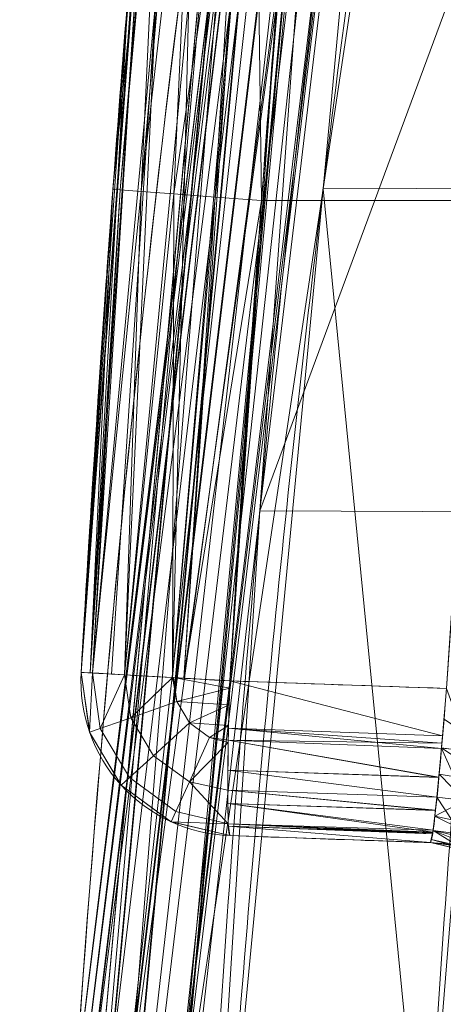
# Model space of a CAD drawing. Header units: millimetres. Extents: x -72 to 72, y -145 to 145.
# Tile 237 of 256: x -57.524 to -56.701, y 2.663 to 4.575. Entities that reach past the tile are written whole.
import ezdxf

# ---------------------------------------------------------------- set-up
doc = ezdxf.new("R2010")
doc.units = ezdxf.units.MM
doc.layers.add('1', color=7, linetype='CONTINUOUS')

msp = doc.modelspace()

# ---------------------------------------------------------------- linework, layer by layer
at = {"layer": '1', "color": 163, "linetype": 'Continuous', "lineweight": 13}
for p, q in [((-57.4048, 3.3077, -31.8422), (-57.4048, 3.3077, -23.4992)), ((-57.1157, 2.9907, -23.4992), (-57.1157, 2.9907, -31.8422)), ((-56.7264, 2.9771, -31.8558), (-56.7264, 2.9771, -23.4855))]:
    msp.add_line(p, q, dxfattribs=at)
at = {"layer": '1', "color": 163, "linetype": 'Continuous', "lineweight": 13, "extrusion": (0, 0, -1)}
for centre, radius in [((0, 0, 144.0046), 61.0181), ((0, 0, 147), 60.9142), ((0, 0, 145), 60), ((0, 0, 146), 59.5)]:
    msp.add_circle(centre, radius, dxfattribs=at)
at = {"layer": '1', "color": 163, "linetype": 'Continuous', "lineweight": 13}
for centre, radius in [((0, 0, -145), 60.4434), ((0, 0, -146.7071), 60.2071), ((0, 0, -146), 60)]:
    msp.add_circle(centre, radius, dxfattribs=at)
at = {"layer": '1', "color": 163, "linetype": 'Continuous', "lineweight": 13, "extrusion": (0, 0, -1)}
for centre in [(57.1053, 3.2905, 31.8422), (57.1053, 3.2905, 23.4992)]:
    msp.add_arc(centre, 0.3, 272, 3.2978, dxfattribs=at)
at = {"layer": '1', "color": 163, "linetype": 'Continuous', "lineweight": 13, "extrusion": (0.057526, 0.998344, -1.0216e-05)}
msp.add_arc((57.2, -31.8422, 0.0003), 0.3, 272.0033, 0, dxfattribs=at)
at = {"layer": '1', "color": 163, "linetype": 'Continuous', "lineweight": 13, "extrusion": (-0.057526, -0.998344, -1.02574e-05)}
msp.add_arc((-57.2, -23.4992, 0.0002), 0.3, 92.0033, 180, dxfattribs=at)
at = {"layer": '1', "color": 163, "linetype": 'Continuous', "lineweight": 13, "extrusion": (-0.99878, 0.034878, 0.034948)}
msp.add_arc((-1.2955, -33.8212, 56.0376), 0.3, 269.9552, 360, dxfattribs=at)
at = {"layer": '1', "color": 163, "linetype": 'Continuous', "lineweight": 13, "extrusion": (-0.99878, 0.034878, -0.034948)}
msp.add_arc((-1.2955, -21.4863, 57.9716), 0.3, 0, 90.0448, dxfattribs=at)
at = {"layer": '1', "color": 163, "linetype": 'Continuous', "lineweight": 13}
for centre in [(-56.7369, 2.6773, -31.8558), (-56.7369, 2.6773, -23.4855)]:
    msp.add_arc(centre, 0.3, 357.2984, 88, dxfattribs=at)
for points in [[(-57.4162, 2.4971, 2.8256), (-57.3371, 3.6765, 4.9231), (-57.191, 5.0402, 7.3488), (-56.9143, 6.5883, 10.1025)], [(-57.1021, 5.4348, 7.1871), (-57.3254, 3.9156, 4.4852), (-57.4325, 2.5494, 2.0553), (-57.476, 1.3361, -0.1025)], [(-56.6949, 3.2764, -32.1567), (-56.8352, 3.2813, -32.1518), (-56.9755, 3.2862, -32.1469), (-57.1157, 3.2911, -32.142)], [(-57.1157, 3.2911, -23.1993), (-56.9755, 3.2862, -23.1944), (-56.8352, 3.2813, -23.1895), (-56.6949, 3.2764, -23.1846)], [(-56.7264, 2.9771, -31.8558), (-56.7207, 2.9769, -32.0196), (-56.7081, 3.1133, -32.1566), (-56.6949, 3.2764, -32.1567)], [(-56.6949, 3.2764, -23.1846), (-56.7081, 3.1131, -23.1847), (-56.7207, 2.9769, -23.3219), (-56.7264, 2.9771, -23.4855)]]:
    msp.add_open_spline(points, degree=3, dxfattribs=at)
for points, knots in [([(-56.6295, 6.2741, 10.2494), (-56.6295, 6.2741, 10.2494), (-56.6295, 6.2741, 10.2493), (-56.7402, 5.6545, 9.1384), (-56.835, 5.0342, 8.0262), (-56.9929, 3.7928, 5.8003), (-57.056, 3.1715, 4.6864), (-57.1119, 2.4385, 3.372), (-57.1199, 2.3269, 3.172), (-57.1274, 2.2153, 2.9719)], [0, 0, 0, 0, 0.000007, 0.000007, 0.458826, 0.458826, 0.91765, 0.91765, 1, 1, 1, 1]), ([(-56.7366, 2.229, 3.0243), (-56.731, 2.3318, 3.2085), (-56.7251, 2.4346, 3.3928), (-56.6799, 3.1592, 4.6913), (-56.6252, 3.7808, 5.8052), (-56.4839, 5.0231, 8.0314), (-56.3972, 5.6438, 9.1439), (-56.2944, 6.2639, 10.2551), (-56.2944, 6.2639, 10.2551), (-56.2944, 6.2639, 10.2551)], [0, 0, 0, 0, 0.076342, 0.076342, 0.538171, 0.538171, 0.999993, 0.999993, 1, 1, 1, 1]), ([(-57.4048, 3.3077, -23.4992), (-57.4028, 3.3421, -23.4992), (-57.4008, 3.3764, -23.4992), (-57.3809, 3.7119, -23.4991), (-57.3606, 4.013, -23.4991), (-57.3153, 4.6148, -23.4991), (-57.2903, 4.9155, -23.4991), (-57.2408, 5.4585, -23.4991), (-57.2172, 5.701, -23.4991), (-57.192, 5.9433, -23.4991)], [0, 0, 0, 0, 0.038997, 0.038997, 0.381337, 0.381337, 0.723634, 0.723634, 1, 1, 1, 1]), ([(-56.9041, 5.9134, -23.1993), (-56.9291, 5.6723, -23.1993), (-56.9527, 5.431, -23.1993), (-57.0019, 4.8907, -23.1993), (-57.0267, 4.5915, -23.1993), (-57.0718, 3.9928, -23.1993), (-57.0919, 3.6932, -23.1993), (-57.1118, 3.3594, -23.1993), (-57.1138, 3.3252, -23.1993), (-57.1157, 3.2911, -23.1993)], [0, 0, 0, 0, 0.276366, 0.276366, 0.618663, 0.618663, 0.961003, 0.961003, 1, 1, 1, 1]), ([(-57.1867, 1.5873, -0.2484), (-57.1645, 2.2059, 0.8607), (-57.1268, 2.8244, 1.9696), (-57.0201, 4.0606, 4.1861), (-56.9512, 4.6785, 5.2939), (-56.8502, 5.415, 6.6144), (-56.8333, 5.5342, 6.8281), (-56.8158, 5.6534, 7.0417)], [0, 0, 0, 0, 0.45598, 0.45598, 0.911961, 0.911961, 1, 1, 1, 1]), ([(-56.3116, 5.6358, 6.9736), (-56.3293, 5.527, 6.7787), (-56.3465, 5.4182, 6.5838), (-56.4581, 4.6922, 5.2831), (-56.537, 4.0744, 4.1761), (-56.6632, 2.8381, 1.961), (-56.7105, 2.2196, 0.8527), (-56.742, 1.6009, -0.2559), (-56.742, 1.6009, -0.2559), (-56.742, 1.6009, -0.2559)], [0, 0, 0, 0, 0.081004, 0.081004, 0.540502, 0.540502, 0.999993, 0.999993, 1, 1, 1, 1]), ([(-57.266, 5.1821, -31.8422), (-57.2701, 5.1366, -31.8422), (-57.2742, 5.0911, -31.8422), (-57.3023, 4.7721, -31.8422), (-57.3244, 4.4983, -31.8422), (-57.3648, 3.9506, -31.8422), (-57.383, 3.6765, -31.8422), (-57.4011, 3.3708, -31.8422), (-57.403, 3.3393, -31.8422), (-57.4048, 3.3077, -31.8422)], [0, 0, 0, 0, 0.072916, 0.072916, 0.511214, 0.511214, 0.949557, 0.949557, 1, 1, 1, 1]), ([(-57.1157, 3.2911, -32.142), (-57.1139, 3.3225, -32.142), (-57.1121, 3.3539, -32.142), (-57.0941, 3.658, -32.142), (-57.076, 3.9307, -32.142), (-57.0358, 4.4757, -32.142), (-57.0138, 4.748, -32.142), (-56.9858, 5.0655, -32.142), (-56.9818, 5.1108, -32.142), (-56.9777, 5.156, -32.142)], [0, 0, 0, 0, 0.050443, 0.050443, 0.488786, 0.488786, 0.927084, 0.927084, 1, 1, 1, 1]), ([(-56.7264, 2.9771, -23.4855), (-56.7713, 2.9786, -23.4871), (-56.8162, 2.9802, -23.4887), (-56.946, 2.9847, -23.4932), (-57.0309, 2.9877, -23.4962), (-57.1157, 2.9907, -23.4992)], [0, 0, 0, 0, 0.346102, 0.346102, 1, 1, 1, 1]), ([(-57.1157, 2.9907, -31.8422), (-57.0174, 2.9872, -31.8456), (-56.9191, 2.9838, -31.8491), (-56.7893, 2.9793, -31.8536), (-56.7579, 2.9782, -31.8547), (-56.7264, 2.9771, -31.8558)], [0, 0, 0, 0, 0.757647, 0.757647, 1, 1, 1, 1])]:
    msp.add_open_spline(points, degree=3, knots=knots, dxfattribs=at)
for points in [[(-70.2134, 46.8571, -147), (-64.8, 0, -147), (-60.9142, 0, -147), (-55.6479, 24.776, -147)], [(-62.3, 0, -163), (-60.3667, 44.6527, -163), (-56.8902, 41.5225, -163)], [(-56.8902, 41.5225, -163), (-52.4412, 40.0769, -163), (-55.841, -40.9879, -163), (-62.3, 0, -163)], [(-55.5385, 9.7929, -124.3698), (-63.0255, 11.3657, -124.52), (-62.4047, 1.5354, -124.475)], [(-55.5385, -9.7929, -124.3698), (-55.5385, 9.7929, -124.3698), (-62.4047, 1.5354, -124.475)], [(-56.911, 6.5374, 10.1306), (-56.9143, 6.5883, 10.1026), (-57.4162, 2.4971, 2.8256)], [(-57.2386, 3.9448, 5.4006), (-56.9143, 6.5883, 10.1025), (-57.1021, 5.4348, 7.1871)], [(-57.4162, 2.4971, 2.8256), (-57.4085, 2.449, 2.8522), (-56.911, 6.5374, 10.1306)], [(-56.9074, 6.4827, 10.1608), (-56.911, 6.5374, 10.1306), (-57.4085, 2.449, 2.8522)], [(-57.4085, 2.449, 2.8522), (-57.4002, 2.3977, 2.8804), (-56.9074, 6.4827, 10.1608)], [(-56.9074, 6.4827, 10.1608), (-57.4002, 2.3977, 2.8804), (-57.3996, 2.3941, 2.8824)], [(-56.9072, 6.4783, 10.1632), (-56.9074, 6.4827, 10.1608), (-57.3996, 2.3941, 2.8824)], [(-56.8794, 6.4304, 10.1872), (-56.9072, 6.4783, 10.1632), (-57.3996, 2.3941, 2.8824)], [(-57.3996, 2.3941, 2.8824), (-57.3701, 2.3507, 2.9056), (-56.8794, 6.4304, 10.1872)], [(-56.8794, 6.4304, 10.1872), (-57.3701, 2.3507, 2.9056), (-57.3386, 2.3041, 2.9303)], [(-56.8493, 6.3784, 10.2132), (-56.8794, 6.4304, 10.1872), (-57.3386, 2.3041, 2.9303)], [(-58.0316, -18.8556, -144.0046), (-60.6838, 6.3781, -144.0046), (-60.1123, 6.3181, -145), (-57.4851, -18.678, -145)], [(-56.8481, 6.3775, 10.2136), (-56.8493, 6.3784, 10.2132), (-57.3386, 2.3041, 2.9303)], [(-57.3386, 2.3041, 2.9303), (-57.3374, 2.3034, 2.9307), (-56.8481, 6.3775, 10.2136)], [(-56.7956, 6.3389, 10.2298), (-56.8481, 6.3775, 10.2136), (-57.3374, 2.3034, 2.9307)], [(-57.3374, 2.3034, 2.9307), (-57.2867, 2.27, 2.9474), (-56.7956, 6.3389, 10.2298)], [(-56.7956, 6.3389, 10.2298), (-57.2867, 2.27, 2.9474), (-57.2429, 2.2413, 2.9618)], [(-56.751, 6.3061, 10.2437), (-56.7956, 6.3389, 10.2298), (-57.2429, 2.2413, 2.9618)], [(-56.7432, 6.304, 10.244), (-56.751, 6.3061, 10.2437), (-57.2429, 2.2413, 2.9618)], [(-57.2429, 2.2413, 2.9618), (-57.2361, 2.2397, 2.9624), (-56.7432, 6.304, 10.244)], [(-56.9348, 4.2464, 6.6136), (-56.7432, 6.304, 10.244), (-57.2361, 2.2397, 2.9624)], [(-56.9348, 4.2464, 6.6136), (-56.6295, 6.2741, 10.2494), (-56.7432, 6.304, 10.244)], [(-56.5717, 4.248, 6.6423), (-56.2944, 6.2639, 10.2551), (-56.6295, 6.2741, 10.2494), (-56.9348, 4.2464, 6.6136)], [(-56.9132, 5.6385, 7.058), (-56.8158, 5.6534, 7.0417), (-57.0576, 3.6215, 3.3988)], [(-57.0576, 3.6215, 3.3988), (-56.8158, 5.6534, 7.0417), (-56.3116, 5.6358, 6.9736)], [(-57.3875, 1.5128, -0.2028), (-57.0058, 5.5924, 7.0913), (-56.9183, 5.6377, 7.0588)], [(-57.2961, 1.5666, -0.2346), (-57.3875, 1.5128, -0.2028), (-56.9183, 5.6377, 7.0588)], [(-57.2901, 1.5677, -0.2354), (-57.2961, 1.5666, -0.2346), (-56.9183, 5.6377, 7.0588)], [(-56.9183, 5.6377, 7.0588), (-56.9132, 5.6385, 7.058), (-57.2901, 1.5677, -0.2354)], [(-57.0576, 3.6215, 3.3988), (-57.2901, 1.5677, -0.2354), (-56.9132, 5.6385, 7.058)], [(-56.3116, 5.6358, 6.9736), (-56.583, 3.6197, 3.3614), (-57.0576, 3.6215, 3.3988)], [(-57.3887, 1.5121, -0.2024), (-57.0708, 5.5213, 7.1363), (-57.0069, 5.5918, 7.0917)], [(-57.3875, 1.5128, -0.2028), (-57.3887, 1.5121, -0.2024), (-57.0069, 5.5918, 7.0917)], [(-57.0069, 5.5918, 7.0917), (-57.0058, 5.5924, 7.0913), (-57.3875, 1.5128, -0.2028)], [(-57.4524, 1.4286, -0.1546), (-57.0716, 5.5191, 7.1376), (-57.0708, 5.5213, 7.1363)], [(-57.4516, 1.4315, -0.1562), (-57.4524, 1.4286, -0.1546), (-57.0708, 5.5213, 7.1363)], [(-57.1021, 5.4348, 7.1871), (-57.0716, 5.5191, 7.1376), (-57.4524, 1.4286, -0.1546)], [(-57.0708, 5.5213, 7.1363), (-57.3887, 1.5121, -0.2024), (-57.4516, 1.4315, -0.1562)], [(-57.4524, 1.4286, -0.1546), (-57.476, 1.3361, -0.1025), (-57.1021, 5.4348, 7.1871)], [(-57.1021, 5.4348, 7.1871), (-57.2379, 3.9463, 4.5398), (-57.2386, 3.9448, 5.4006)], [(-57.4048, 3.3077, -23.4992), (-57.2514, 5.3409, -27.1579), (-57.2632, 5.2133, -27.3699)], [(-57.2514, 5.3409, -27.1579), (-57.4048, 3.3077, -23.4992), (-57.3136, 4.6267, -23.4991)], [(-57.4048, 3.3077, -23.4992), (-57.2632, 5.2133, -27.3699), (-57.266, 5.1821, -27.5656)], [(-57.3431, 4.2455, -31.8422), (-57.4048, 3.3077, -23.4992), (-57.266, 5.1821, -27.5656)], [(-57.3431, 4.2455, -31.8422), (-57.266, 5.1821, -31.8422), (-57.2486, 5.1805, -31.9322)], [(-57.266, 5.1821, -27.5656), (-57.266, 5.1821, -31.8422), (-57.3431, 4.2455, -31.8422)], [(-57.2486, 5.1805, -31.9322), (-57.3291, 4.2445, -31.9329), (-57.3431, 4.2455, -31.8422)], [(-57.3291, 4.2445, -31.9329), (-57.2486, 5.1805, -31.9322), (-57.2443, 5.1801, -31.9546)], [(-57.2884, 4.2414, -32.0151), (-57.3291, 4.2445, -31.9329), (-57.2443, 5.1801, -31.9546)], [(-57.2443, 5.1801, -31.9546), (-57.207, 5.1768, -32.0122), (-57.2884, 4.2414, -32.0151)], [(-57.2884, 4.2414, -32.0151), (-57.207, 5.1768, -32.0122), (-57.1822, 5.1745, -32.0506)], [(-57.1822, 5.1745, -32.0506), (-57.2248, 4.2367, -32.0811), (-57.2884, 4.2414, -32.0151)], [(-57.2248, 4.2367, -32.0811), (-57.1822, 5.1745, -32.0506), (-57.0888, 5.1661, -32.1162)], [(-57.0888, 5.1661, -32.1162), (-57.1443, 4.2308, -32.1248), (-57.2248, 4.2367, -32.0811)], [(-57.0888, 5.1661, -32.1162), (-57.0667, 5.1641, -32.1214), (-57.1443, 4.2308, -32.1248)], [(-57.0543, 4.2241, -32.142), (-57.1443, 4.2308, -32.1248), (-57.0667, 5.1641, -32.1214)], [(-57.0667, 5.1641, -32.1214), (-56.9777, 5.156, -32.142), (-57.0543, 4.2241, -32.142)], [(-57.0543, 4.2241, -32.142), (-56.9777, 5.156, -32.142), (-56.5536, 5.1708, -32.1568), (-56.6322, 4.2242, -32.1567)], [(-57.3136, 4.6267, -23.4991), (-57.4048, 3.3077, -23.4992), (-57.3873, 3.3067, -23.4091)], [(-57.3873, 3.3067, -23.4091), (-57.2996, 4.6256, -23.4084), (-57.3136, 4.6267, -23.4991)], [(-57.2996, 4.6256, -23.4084), (-57.3873, 3.3067, -23.4091), (-57.383, 3.3065, -23.3868)], [(-57.2589, 4.6223, -23.3262), (-57.2996, 4.6256, -23.4084), (-57.383, 3.3065, -23.3868)], [(-57.383, 3.3065, -23.3868), (-57.3456, 3.3043, -23.3291), (-57.2589, 4.6223, -23.3262)], [(-57.2589, 4.6223, -23.3262), (-57.3456, 3.3043, -23.3291), (-57.3207, 3.3029, -23.2908)], [(-57.3207, 3.3029, -23.2908), (-57.1953, 4.6172, -23.2602), (-57.2589, 4.6223, -23.3262)], [(-57.1953, 4.6172, -23.2602), (-57.3207, 3.3029, -23.2908), (-57.2271, 3.2975, -23.2251)], [(-57.2271, 3.2975, -23.2251), (-57.1149, 4.6107, -23.2165), (-57.1953, 4.6172, -23.2602)], [(-57.2271, 3.2975, -23.2251), (-57.205, 3.2962, -23.22), (-57.1149, 4.6107, -23.2165)], [(-57.025, 4.6034, -23.1993), (-57.1149, 4.6107, -23.2165), (-57.205, 3.2962, -23.22)], [(-57.205, 3.2962, -23.22), (-57.1157, 3.2911, -23.1993), (-57.025, 4.6034, -23.1993)], [(-57.025, 4.6034, -23.1993), (-57.1157, 3.2911, -23.1993), (-56.6949, 3.2764, -23.1846), (-56.6028, 4.6011, -23.1846)], [(-57.3873, 3.3067, -31.9322), (-57.4048, 3.3077, -31.8422), (-57.3431, 4.2455, -31.8422)], [(-57.3431, 4.2455, -31.8422), (-57.4048, 3.3077, -31.8422), (-57.4048, 3.3077, -23.4992)], [(-57.3431, 4.2455, -31.8422), (-57.3291, 4.2445, -31.9329), (-57.3873, 3.3067, -31.9322)], [(-57.2361, 2.2397, 2.9624), (-57.1274, 2.2153, 2.9719), (-56.9348, 4.2464, 6.6136)], [(-56.9348, 4.2464, 6.6136), (-57.1274, 2.2153, 2.9719), (-56.7366, 2.229, 3.0243)], [(-56.7366, 2.229, 3.0243), (-56.5717, 4.248, 6.6423), (-56.9348, 4.2464, 6.6136)], [(-56.5717, 4.248, 6.6423), (-56.7366, 2.229, 3.0243), (-56.6265, 2.2048, 3.0345)], [(-57.383, 3.3065, -31.9546), (-57.3873, 3.3067, -31.9322), (-57.3291, 4.2445, -31.9329)], [(-57.383, 3.3065, -31.9546), (-57.3291, 4.2445, -31.9329), (-57.2884, 4.2414, -32.0151)], [(-57.2884, 4.2414, -32.0151), (-57.3207, 3.3029, -32.0506), (-57.383, 3.3065, -31.9546)], [(-57.2884, 4.2414, -32.0151), (-57.2248, 4.2367, -32.0811), (-57.3207, 3.3029, -32.0506)], [(-57.2271, 3.2975, -32.1162), (-57.3207, 3.3029, -32.0506), (-57.2248, 4.2367, -32.0811)], [(-57.2248, 4.2367, -32.0811), (-57.1443, 4.2308, -32.1248), (-57.2271, 3.2975, -32.1162)], [(-57.1443, 4.2308, -32.1248), (-57.205, 3.2962, -32.1214), (-57.2271, 3.2975, -32.1162)], [(-57.205, 3.2962, -32.1214), (-57.1443, 4.2308, -32.1248), (-57.0543, 4.2241, -32.142)], [(-57.0543, 4.2241, -32.142), (-57.1157, 3.2911, -32.142), (-57.205, 3.2962, -32.1214)], [(-56.6322, 4.2242, -32.1567), (-56.6949, 3.2764, -32.1567), (-57.1157, 3.2911, -32.142), (-57.0543, 4.2241, -32.142)], [(-57.2379, 3.9463, 4.5398), (-57.476, 1.3361, -0.1025), (-57.4162, 2.4971, 2.8256)], [(-57.4162, 2.4971, 2.8256), (-57.2386, 3.9448, 5.4006), (-57.2379, 3.9463, 4.5398)], [(-57.0576, 3.6215, 3.3988), (-57.1867, 1.5873, -0.2484), (-57.2901, 1.5677, -0.2354)], [(-56.583, 3.6197, 3.3614), (-56.742, 1.6009, -0.2559), (-57.1867, 1.5873, -0.2484), (-57.0576, 3.6215, 3.3988)], [(-56.6375, 1.6201, -0.2697), (-56.742, 1.6009, -0.2559), (-56.583, 3.6197, 3.3614)], [(-57.3885, 3.1916, -31.8422), (-57.4048, 3.3077, -31.8422), (-57.383, 3.3065, -31.9546)], [(-57.4048, 3.3077, -23.4992), (-57.4048, 3.3077, -31.8422), (-57.388, 3.1902, -31.8422), (-57.388, 3.1902, -23.4992)], [(-57.383, 3.3065, -23.3868), (-57.4048, 3.3077, -23.4992), (-57.3885, 3.1916, -23.4992)], [(-57.383, 3.3065, -31.9546), (-57.3676, 3.1989, -31.9552), (-57.3885, 3.1916, -31.8422)], [(-57.3885, 3.1916, -23.4992), (-57.3676, 3.1989, -23.3861), (-57.383, 3.3065, -23.3868)], [(-57.383, 3.3065, -31.9546), (-57.3826, 3.3065, -31.9551), (-57.3676, 3.1989, -31.9552)], [(-57.3676, 3.1989, -23.3861), (-57.3826, 3.3065, -23.3862), (-57.383, 3.3065, -23.3868)], [(-57.3676, 3.1989, -31.9552), (-57.3826, 3.3065, -31.9551), (-57.3207, 3.3029, -32.0506)], [(-57.3207, 3.3029, -23.2908), (-57.3826, 3.3065, -23.3862), (-57.3676, 3.1989, -23.3861)], [(-57.3207, 3.3029, -32.0506), (-57.3081, 3.2196, -32.0516), (-57.3676, 3.1989, -31.9552)], [(-57.3676, 3.1989, -23.3861), (-57.3081, 3.2196, -23.2898), (-57.3207, 3.3029, -23.2908)], [(-57.3081, 3.2196, -32.0516), (-57.3207, 3.3029, -32.0506), (-57.2271, 3.2975, -32.1162)], [(-57.2271, 3.2975, -23.2251), (-57.3207, 3.3029, -23.2908), (-57.3081, 3.2196, -23.2898)], [(-57.2271, 3.2975, -32.1162), (-57.2187, 3.2509, -32.1171), (-57.3081, 3.2196, -32.0516)], [(-57.3081, 3.2196, -23.2898), (-57.2187, 3.2509, -23.2243), (-57.2271, 3.2975, -23.2251)], [(-57.2271, 3.2975, -32.1162), (-57.2251, 3.2974, -32.1167), (-57.2187, 3.2509, -32.1171)], [(-57.2187, 3.2509, -23.2243), (-57.2251, 3.2974, -23.2246), (-57.2271, 3.2975, -23.2251)], [(-57.2251, 3.2974, -32.1167), (-57.1157, 3.2911, -32.142), (-57.1161, 3.2772, -32.1392)], [(-57.1161, 3.2772, -32.1392), (-57.2187, 3.2509, -32.1171), (-57.2251, 3.2974, -32.1167)], [(-57.2251, 3.2974, -23.2246), (-57.2187, 3.2509, -23.2243), (-57.1161, 3.2772, -23.2021)], [(-57.1161, 3.2772, -23.2021), (-57.1157, 3.2911, -23.1993), (-57.2251, 3.2974, -23.2246)], [(-56.7026, 3.1843, -32.1392), (-57.1183, 3.1991, -32.1238), (-57.1157, 3.2911, -32.142)], [(-57.1157, 3.2911, -23.1993), (-57.1183, 3.1991, -23.2176), (-56.7026, 3.1847, -23.2039)], [(-57.1157, 3.2911, -32.142), (-56.6949, 3.2764, -32.1567), (-56.7026, 3.1843, -32.1392)], [(-56.7026, 3.1847, -23.2039), (-56.6949, 3.2764, -23.1846), (-57.1157, 3.2911, -23.1993)], [(-57.2187, 3.2509, -32.1171), (-57.1161, 3.2772, -32.1392), (-57.117, 3.2449, -32.1328)], [(-57.117, 3.2449, -23.2085), (-57.1161, 3.2772, -23.2021), (-57.2187, 3.2509, -23.2243)], [(-56.6949, 3.2764, -23.1846), (-56.7046, 3.1607, -23.2087), (-56.6511, 3.1554, -23.2029)], [(-57.2641, 3.1458, -32.0516), (-57.3081, 3.2196, -32.0516), (-57.2187, 3.2509, -32.1171), (-57.1941, 3.2096, -32.1171)], [(-57.1941, 3.2096, -23.2243), (-57.2187, 3.2509, -23.2243), (-57.3081, 3.2196, -23.2898), (-57.2641, 3.1458, -23.2898)], [(-57.117, 3.2449, -32.1328), (-57.1941, 3.2096, -32.1171), (-57.2187, 3.2509, -32.1171)], [(-57.2187, 3.2509, -23.2243), (-57.1941, 3.2096, -23.2243), (-57.117, 3.2449, -23.2085)], [(-57.1941, 3.2096, -32.1171), (-57.117, 3.2449, -32.1328), (-57.1182, 3.2043, -32.1248)], [(-57.1182, 3.2043, -23.2165), (-57.117, 3.2449, -23.2085), (-57.1941, 3.2096, -23.2243)], [(-57.3107, 3.1033, -31.9552), (-57.3676, 3.1989, -31.9552), (-57.3081, 3.2196, -32.0516), (-57.2641, 3.1458, -32.0516)], [(-57.2641, 3.1458, -23.2898), (-57.3081, 3.2196, -23.2898), (-57.3676, 3.1989, -23.3861), (-57.3107, 3.1033, -23.3861)], [(-56.5969, 3.146, -32.154), (-56.7046, 3.1608, -32.1327), (-56.6998, 3.2167, -32.1505)], [(-57.327, 3.0884, -31.8422), (-57.3885, 3.1916, -31.8422), (-57.3676, 3.1989, -31.9552), (-57.3107, 3.1033, -31.9552)], [(-57.3107, 3.1033, -23.3861), (-57.3676, 3.1989, -23.3861), (-57.3885, 3.1916, -23.4992), (-57.327, 3.0884, -23.4992)], [(-57.1945, 3.0951, -32.0516), (-57.2641, 3.1458, -32.0516), (-57.1941, 3.2096, -32.1171), (-57.1552, 3.1812, -32.1171)], [(-57.1552, 3.1812, -23.2243), (-57.1941, 3.2096, -23.2243), (-57.2641, 3.1458, -23.2898), (-57.1945, 3.0951, -23.2898)], [(-57.1182, 3.2043, -32.1248), (-57.1552, 3.1812, -32.1171), (-57.1941, 3.2096, -32.1171)], [(-57.1941, 3.2096, -23.2243), (-57.1552, 3.1812, -23.2243), (-57.1182, 3.2043, -23.2165)], [(-57.1552, 3.1812, -32.1171), (-57.1182, 3.2043, -32.1248), (-57.119, 3.1763, -32.1192)], [(-57.119, 3.1763, -23.2221), (-57.1182, 3.2043, -23.2165), (-57.1552, 3.1812, -23.2243)], [(-56.7038, 3.1699, -32.1364), (-57.119, 3.1763, -32.1192), (-57.1183, 3.1991, -32.1238)], [(-57.1183, 3.1991, -23.2176), (-57.119, 3.1763, -23.2221), (-56.7047, 3.1596, -23.2091)], [(-57.1183, 3.1991, -32.1238), (-56.7026, 3.1843, -32.1392), (-56.7038, 3.1699, -32.1364)], [(-56.7047, 3.1596, -23.2091), (-56.7026, 3.1847, -23.2039), (-57.1183, 3.1991, -23.2176)], [(-57.388, 3.1902, -23.4992), (-57.388, 3.1902, -31.8422), (-57.327, 3.0884, -31.8422), (-57.327, 3.0884, -23.4992)], [(-57.1945, 3.0951, -32.0516), (-57.1552, 3.1812, -32.1171), (-57.119, 3.1717, -32.1162)], [(-57.119, 3.1717, -23.2251), (-57.1552, 3.1812, -23.2243), (-57.1945, 3.0951, -23.2898)], [(-57.119, 3.1763, -32.1192), (-57.119, 3.1717, -32.1162), (-57.1552, 3.1812, -32.1171)], [(-57.1552, 3.1812, -23.2243), (-57.119, 3.1717, -23.2251), (-57.119, 3.1763, -23.2221)], [(-56.7099, 3.1042, -32.0931), (-57.1196, 3.1177, -32.0802), (-57.119, 3.1763, -32.1192)], [(-57.119, 3.1763, -23.2221), (-57.1196, 3.1177, -23.2611), (-56.7099, 3.1038, -23.2474)], [(-57.119, 3.1763, -32.1192), (-56.7038, 3.1699, -32.1364), (-56.7099, 3.1042, -32.0931)], [(-56.7099, 3.1038, -23.2474), (-56.7047, 3.1596, -23.2091), (-57.119, 3.1763, -23.2221)], [(-57.119, 3.1717, -32.1162), (-57.1201, 3.0788, -32.0543), (-57.1945, 3.0951, -32.0516)], [(-57.1945, 3.0951, -23.2898), (-57.1201, 3.0788, -23.2871), (-57.119, 3.1717, -23.2251)], [(-56.7046, 3.1607, -23.2087), (-56.7135, 3.0654, -23.2737), (-56.6596, 3.0588, -23.2697)], [(-56.6012, 3.0918, -32.1235), (-56.7092, 3.11, -32.1046), (-56.7046, 3.1608, -32.1327)], [(-56.7046, 3.1608, -32.1327), (-56.5969, 3.146, -32.154), (-56.6012, 3.0918, -32.1235)], [(-56.6596, 3.0588, -23.2697), (-56.6511, 3.1554, -23.2029), (-56.7046, 3.1607, -23.2087)], [(-57.2207, 3.0377, -31.9552), (-57.3107, 3.1033, -31.9552), (-57.2641, 3.1458, -32.0516), (-57.1945, 3.0951, -32.0516)], [(-57.1945, 3.0951, -23.2898), (-57.2641, 3.1458, -23.2898), (-57.3107, 3.1033, -23.3861), (-57.2207, 3.0377, -23.3861)], [(-56.7135, 3.0655, -32.0676), (-57.1201, 3.0788, -32.0543), (-57.1196, 3.1177, -32.0802)], [(-57.1196, 3.1177, -23.2611), (-57.1201, 3.0788, -23.2871), (-56.7135, 3.0654, -23.2737)], [(-57.1196, 3.1177, -32.0802), (-56.7099, 3.1042, -32.0931), (-56.7135, 3.0655, -32.0676)], [(-56.7135, 3.0654, -23.2737), (-56.7099, 3.1038, -23.2474), (-57.1196, 3.1177, -23.2611)], [(-57.2299, 3.0176, -31.8422), (-57.327, 3.0884, -31.8422), (-57.3107, 3.1033, -31.9552), (-57.2207, 3.0377, -31.9552)], [(-57.2207, 3.0377, -23.3861), (-57.3107, 3.1033, -23.3861), (-57.327, 3.0884, -23.4992), (-57.2299, 3.0176, -23.4992)], [(-56.6596, 3.0588, -32.0717), (-56.7135, 3.0655, -32.0676), (-56.7092, 3.11, -32.1046)], [(-56.6596, 3.0588, -32.0717), (-56.7092, 3.11, -32.1046), (-56.6012, 3.0918, -32.1235)], [(-57.327, 3.0884, -23.4992), (-57.327, 3.0884, -31.8422), (-57.2312, 3.0182, -31.8422), (-57.2312, 3.0182, -23.4992)], [(-57.119, 3.0137, -31.957), (-57.2207, 3.0377, -31.9552), (-57.1945, 3.0951, -32.0516)], [(-57.1945, 3.0951, -23.2898), (-57.2207, 3.0377, -23.3861), (-57.119, 3.0137, -23.3844)], [(-57.1945, 3.0951, -32.0516), (-57.1201, 3.0788, -32.0543), (-57.119, 3.0137, -31.957)], [(-57.119, 3.0137, -23.3844), (-57.1201, 3.0788, -23.2871), (-57.1945, 3.0951, -23.2898)], [(-57.1201, 3.0788, -32.0543), (-56.7135, 3.0655, -32.0676), (-56.7165, 3.0392, -32.029)], [(-56.7165, 3.0392, -32.029), (-57.1196, 3.0528, -32.0154), (-57.1201, 3.0788, -32.0543)], [(-57.1201, 3.0788, -23.2871), (-57.1196, 3.0528, -23.3259), (-56.7164, 3.04, -23.3127)], [(-56.7164, 3.04, -23.3127), (-56.7135, 3.0654, -23.2737), (-57.1201, 3.0788, -23.2871)], [(-56.6667, 2.9936, -31.9739), (-56.7209, 3.0008, -31.9719), (-56.7135, 3.0655, -32.0676)], [(-56.6596, 3.0588, -23.2697), (-56.7135, 3.0654, -23.2737), (-56.7174, 3.0286, -23.3184)], [(-56.7135, 3.0655, -32.0676), (-56.6596, 3.0588, -32.0717), (-56.6667, 2.9936, -31.9739)], [(-57.1196, 3.0528, -32.0154), (-56.7165, 3.0392, -32.029), (-56.7208, 3.0014, -31.9733)], [(-56.7208, 3.0014, -31.9733), (-57.119, 3.0137, -31.957), (-57.1196, 3.0528, -32.0154)], [(-57.1196, 3.0528, -23.3259), (-57.119, 3.0137, -23.3844), (-56.7215, 2.9971, -23.3785)], [(-56.7215, 2.9971, -23.3785), (-56.7164, 3.04, -23.3127), (-57.1196, 3.0528, -23.3259)], [(-56.7174, 3.0286, -23.3184), (-56.6086, 3.0054, -23.3063), (-56.6596, 3.0588, -23.2697)], [(-57.2299, 3.0176, -31.8422), (-57.2207, 3.0377, -31.9552), (-57.1189, 3.0133, -31.9551)], [(-57.1189, 3.0133, -23.3862), (-57.2207, 3.0377, -23.3861), (-57.2299, 3.0176, -23.4992)], [(-57.119, 3.0137, -31.957), (-57.1189, 3.0133, -31.9551), (-57.2207, 3.0377, -31.9552)], [(-57.2207, 3.0377, -23.3861), (-57.1189, 3.0133, -23.3862), (-57.119, 3.0137, -23.3844)], [(-56.7174, 3.0286, -23.3184), (-56.7209, 3.0008, -23.3695), (-56.6117, 2.9761, -23.3613)], [(-56.6117, 2.9761, -23.3613), (-56.6086, 3.0054, -23.3063), (-56.7174, 3.0286, -23.3184)], [(-57.2312, 3.0182, -23.4992), (-57.2312, 3.0182, -31.8422), (-57.1157, 2.9907, -31.8422), (-57.1157, 2.9907, -23.4992)], [(-57.1189, 3.0133, -31.9551), (-57.1157, 2.9907, -31.8422), (-57.2299, 3.0176, -31.8422)], [(-57.2299, 3.0176, -23.4992), (-57.1157, 2.9907, -23.4992), (-57.1189, 3.0133, -23.3862)], [(-57.119, 3.0137, -31.957), (-56.7208, 3.0014, -31.9733), (-56.722, 2.9961, -31.9478)], [(-56.722, 2.9961, -31.9478), (-57.1183, 3.0091, -31.9341), (-57.119, 3.0137, -31.957)], [(-57.119, 3.0137, -23.3844), (-57.1183, 3.0091, -23.4072), (-56.7221, 2.9944, -23.3931)], [(-56.7221, 2.9944, -23.3931), (-56.7215, 2.9971, -23.3785), (-57.119, 3.0137, -23.3844)], [(-57.1183, 3.0091, -31.9341), (-56.722, 2.9961, -31.9478), (-56.7264, 2.9771, -31.8558)], [(-56.7264, 2.9771, -31.8558), (-57.1157, 2.9907, -31.8422), (-57.1183, 3.0091, -31.9341)], [(-57.1183, 3.0091, -23.4072), (-57.1157, 2.9907, -23.4992), (-56.7264, 2.9771, -23.4855)], [(-56.7264, 2.9771, -23.4855), (-56.7221, 2.9944, -23.3931), (-57.1183, 3.0091, -23.4072)], [(-56.7264, 2.9771, -23.4855), (-57.1157, 2.9907, -23.4992), (-57.1157, 2.9907, -31.8422), (-56.7264, 2.9771, -31.8558)], [(-56.6717, 2.9701, -31.8558), (-56.7264, 2.9771, -31.8558), (-56.7209, 3.0008, -31.9719)], [(-56.7239, 2.9832, -23.4256), (-56.7264, 2.9771, -23.4855), (-56.616, 2.9518, -23.4855)], [(-56.7209, 3.0008, -23.3695), (-56.7239, 2.9832, -23.4256), (-56.6142, 2.9578, -23.4215)], [(-56.616, 2.9518, -23.4855), (-56.6142, 2.9578, -23.4215), (-56.7239, 2.9832, -23.4256)], [(-56.7209, 3.0008, -31.9719), (-56.6667, 2.9936, -31.9739), (-56.6717, 2.9701, -31.8558)], [(-56.6142, 2.9578, -23.4215), (-56.6117, 2.9761, -23.3613), (-56.7209, 3.0008, -23.3695)], [(-56.7264, 2.9771, -23.4855), (-56.7264, 2.9771, -31.8558), (-56.6116, 2.9499, -31.8558), (-56.6116, 2.9499, -23.4855)]]:
    msp.add_3dface(points, dxfattribs=at)

doc.saveas('drawing.dxf')
